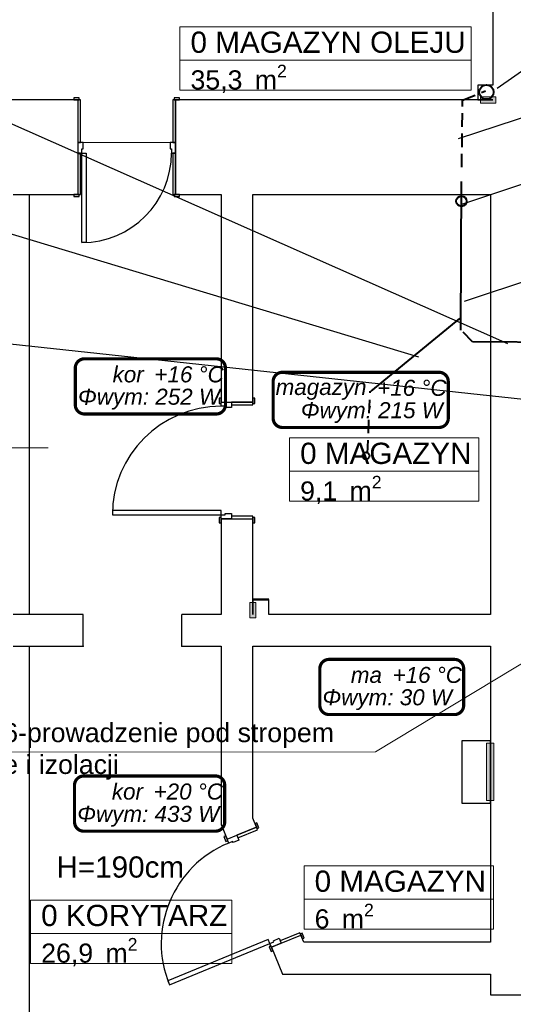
# Model space of a CAD drawing. Header units: millimetres. Extents: x 2249 to 10533, y 1662 to 5811.
# Tile 6 of 9: x 5189 to 5654, y 3854 to 4782. Entities that reach past the tile are written whole.
import ezdxf
from ezdxf.lldxf.tags import DXFTag

# ---------------------------------------------------------------- set-up
doc = ezdxf.new("R2010")
doc.units = ezdxf.units.MM
doc.linetypes.add('DASHED', pattern=[19.05, 12.7, -6.35])
doc.linetypes.add('{ Half Dash }', pattern=[0])
for name, color, linetype in [('2D - Ogólne', 7, 'Continuous'), ('Elementy modelu - Strefy', 7, 'Continuous'), ('IS_Text_Konstrukcji', 7, 'Continuous'), ('Konstrukcja - Ściany zew', 7, 'Continuous'), ('Opisy - Teksty', 7, 'Continuous')]:
    doc.layers.add(name, color=color, linetype=linetype)
for name, color, linetype, lineweight in [('kanal saniat', 24, 'Continuous', 40), ('opis ks', 7, 'Continuous', 25), ('opis wody', 7, '{ Half Dash }', 15)]:
    doc.layers.add(name, color=color, linetype=linetype, lineweight=lineweight)
doc.styles.get("Standard").update_dxf_attribs({"font": 'arial.ttf'})
doc.styles.add('STYL_AUTOMATYCZNY_1', font='arial.ttf')
tags = doc.linetypes.add('DASH', pattern=[15, 10, -5]).pattern_tags.tags
tags[6:7] = [DXFTag(74, 4), DXFTag(75, 0), DXFTag(340, '0'), DXFTag(46, 0.0), DXFTag(50, 0.0), DXFTag(44, 0.0), DXFTag(45, 0.0)]
tags[4:5] = [DXFTag(74, 4), DXFTag(75, 0), DXFTag(340, '0'), DXFTag(46, 0.0), DXFTag(50, 0.0), DXFTag(44, 0.0), DXFTag(45, 0.0)]
tags = doc.linetypes.add('SOLID', pattern=[10, 10, 0]).pattern_tags.tags
tags[6:7] = [DXFTag(74, 4), DXFTag(75, 0), DXFTag(340, '0'), DXFTag(46, 0.0), DXFTag(50, 0.0), DXFTag(44, 0.0), DXFTag(45, 0.0)]
tags[4:5] = [DXFTag(74, 4), DXFTag(75, 0), DXFTag(340, '0'), DXFTag(46, 0.0), DXFTag(50, 0.0), DXFTag(44, 0.0), DXFTag(45, 0.0)]

msp = doc.modelspace()

# ---------------------------------------------------------------- hatches: boundary and pattern name
at = {"layer": '2D - Ogólne', "linetype": 'Continuous', "lineweight": 0}
for points in [[(5622.86556, 4709.13699), (5622.86556, 4703.39327), (5637.22484, 4703.39327), (5637.22484, 4709.13699)], [(5405.40365, 4218.2559), (5411.14736, 4218.2559), (5411.14736, 4232.61518), (5405.40365, 4232.61518)], [(5628.5936, 4099.92081), (5628.5936, 4045.93408), (5635.22926, 4045.93408), (5635.22926, 4099.92081)]]:
    msp.add_hatch(color=255, dxfattribs=at).paths.add_polyline_path(points)

# ---------------------------------------------------------------- linework, layer by layer
at = {"layer": '2D - Ogólne', "color": 7, "linetype": 'Continuous', "lineweight": 15}
for p, q in [((5248.42699, 4666.3338), (5330.42699, 4666.3338)), ((4988.86348, 4378.3338), (5215.35412, 4378.3338))]:
    msp.add_line(p, q, dxfattribs=at)
at = {"layer": '2D - Ogólne', "color": 7, "linetype": 'Continuous', "lineweight": 25}
for p, q in [((5197.42699, 4617.3338), (5197.42699, 4221.3338)), ((5197.42699, 4191.3338), (5197.42699, 3769.90435))]:
    msp.add_line(p, q, dxfattribs=at)
at = {"layer": '2D - Ogólne', "color": 7, "linetype": 'Continuous', "lineweight": 50}
msp.add_line((5423.33009, 4235.3338), (5408.33009, 4235.3338), dxfattribs=at)
at = {"layer": '2D - Ogólne', "color": 255, "linetype": 'Continuous', "lineweight": 0}
for points in [[(5622.86556, 4709.13699), (5637.22484, 4709.13699), (5637.22484, 4703.39327), (5622.86556, 4703.39327)], [(5405.40365, 4218.2559), (5405.40365, 4232.61518), (5411.14736, 4232.61518), (5411.14736, 4218.2559)], [(5628.5936, 4099.92081), (5635.22926, 4099.92081), (5635.22926, 4045.93408), (5628.5936, 4045.93408)]]:
    msp.add_lwpolyline(points, close=True, dxfattribs=at)
at = {"layer": 'Elementy modelu - Strefy', "color": 7, "linetype": 'Continuous', "lineweight": 13}
for p, q in [((5339.56444, 4775.33428), (5614.09644, 4775.33428)), ((5339.56444, 4743.90568), (5339.56444, 4775.33428)), ((5614.09644, 4775.33428), (5614.09644, 4743.90568)), ((5614.09644, 4743.90568), (5339.56444, 4743.90568)), ((5339.56444, 4743.90568), (5614.09644, 4743.90568)), ((5339.56444, 4715.61988), (5339.56444, 4743.90568)), ((5614.09644, 4743.90568), (5614.09644, 4715.61988)), ((5614.09644, 4715.61988), (5339.56444, 4715.61988)), ((5442.87975, 4387.81304), (5621.38475, 4387.81304)), ((5442.87975, 4356.38444), (5442.87975, 4387.81304)), ((5621.38475, 4387.81304), (5621.38475, 4356.38444)), ((5621.38475, 4356.38444), (5442.87975, 4356.38444)), ((5442.87975, 4356.38444), (5621.38475, 4356.38444)), ((5442.87975, 4328.09864), (5442.87975, 4356.38444)), ((5621.38475, 4356.38444), (5621.38475, 4328.09864)), ((5621.38475, 4328.09864), (5442.87975, 4328.09864)), ((5456.51183, 3984.46529), (5635.01683, 3984.46529)), ((5456.51183, 3953.03669), (5456.51183, 3984.46529)), ((5635.01683, 3984.46529), (5635.01683, 3953.03669)), ((5198.84599, 3952.17875), (5388.53399, 3952.17875)), ((5198.84599, 3920.75015), (5198.84599, 3952.17875)), ((5388.53399, 3952.17875), (5388.53399, 3920.75015)), ((5635.01683, 3953.03669), (5456.51183, 3953.03669)), ((5456.51183, 3953.03669), (5635.01683, 3953.03669)), ((5456.51183, 3924.75089), (5456.51183, 3953.03669)), ((5635.01683, 3953.03669), (5635.01683, 3924.75089)), ((5388.53399, 3920.75015), (5198.84599, 3920.75015)), ((5198.84599, 3920.75015), (5388.53399, 3920.75015)), ((5198.84599, 3892.46435), (5198.84599, 3920.75015)), ((5388.53399, 3920.75015), (5388.53399, 3892.46435)), ((5635.01683, 3924.75089), (5456.51183, 3924.75089)), ((5388.53399, 3892.46435), (5198.84599, 3892.46435))]:
    msp.add_line(p, q, dxfattribs=at)
at = {"layer": 'IS_Text_Konstrukcji', "color": 18, "linetype": 'SOLID', "ltscale": 10, "true_color": 0x000000, "const_width": 3}
for points in [[(5249.65825, 4410.32545), (5373.82492, 4410.32545, 0.414214), (5382.49158, 4418.99212), (5382.49158, 4453.65879, 0.414214), (5373.82492, 4462.32545), (5249.65825, 4462.32545, 0.414214), (5240.99158, 4453.65879), (5240.99158, 4418.99212, 0.414214), (5249.65825, 4410.32545)], [(5436.10825, 4397.62545), (5583.77492, 4397.62545, 0.414214), (5592.44158, 4406.29212), (5592.44158, 4440.95879, 0.414214), (5583.77492, 4449.62545), (5436.10825, 4449.62545, 0.414214), (5427.44158, 4440.95879), (5427.44158, 4406.29212, 0.414214), (5436.10825, 4397.62545)], [(5480.10825, 4126.99545), (5598.27492, 4126.99545, 0.414214), (5606.94158, 4135.66212), (5606.94158, 4170.32879, 0.414214), (5598.27492, 4178.99545), (5480.10825, 4178.99545, 0.414214), (5471.44158, 4170.32879), (5471.44158, 4135.66212, 0.414214), (5480.10825, 4126.99545)], [(5248.95353, 4017.0792), (5373.1202, 4017.0792, 0.414214), (5381.78687, 4025.74587), (5381.78687, 4060.41253, 0.414214), (5373.1202, 4069.0792), (5248.95353, 4069.0792, 0.414214), (5240.28687, 4060.41253), (5240.28687, 4025.74587, 0.414214), (5248.95353, 4017.0792)]]:
    msp.add_lwpolyline(points, format="xyb", dxfattribs=at)
at = {"layer": 'kanal saniat', "linetype": 'DASHED'}
for points in [[(5605.16559, 4642.94364), (5605.96869, 4706.15507), (5627.59468, 4714.95537)], [(5615.37713, 4478.41016), (5604.32954, 4489.3791)], [(5516.38823, 4373.07157), (5518.88401, 4431.97472)]]:
    msp.add_lwpolyline(points, dxfattribs=at)
at = {"layer": 'kanal saniat', "linetype": 'DASH'}
for points in [[(5604.32126, 4489.28415), (5604.79493, 4629.35409)], [(5519.8848, 4431.97472), (5603.44614, 4500.3321)], [(5784.13705, 4477.03715), (5615.37713, 4478.41016)]]:
    msp.add_lwpolyline(points, dxfattribs=at)
at = {"layer": 'kanal saniat'}
for centre, radius in [((5628.39384, 4713.73021), 6.76868), ((5604.79493, 4610.86137), 4.84523), ((5514.95913, 4370.90523), 3.28053)]:
    msp.add_circle(centre, radius, dxfattribs=at)
at = {"layer": 'Konstrukcja - Ściany zew', "color": 7, "linetype": 'Continuous', "lineweight": 25}
for p, q in [((5244.72699, 4708.2338), (5239.72699, 4708.2338)), ((5239.72699, 4708.2338), (5239.72699, 4706.3338)), ((5243.42699, 4706.3338), (5239.72699, 4706.3338)), ((5239.72699, 4706.3338), (5244.72699, 4706.3338)), ((5243.42699, 4706.3338), (5239.72699, 4706.3338)), ((5243.42699, 4706.3338), (5239.72699, 4706.3338)), ((5243.42699, 4706.3338), (5243.42699, 4666.3338)), ((5243.42699, 4706.3338), (5243.42699, 4666.3338)), ((5243.42699, 4706.3338), (5243.42699, 4666.3338)), ((5245.92699, 4706.3338), (5243.42699, 4706.3338)), ((5243.42699, 4706.3338), (5243.42699, 4666.3338)), ((5243.42699, 4706.3338), (5243.42699, 4666.3338)), ((5243.42699, 4706.3338), (5243.42699, 4666.3338)), ((5244.72699, 4706.3338), (5244.72699, 4708.2338)), ((5245.92699, 4666.3338), (5245.92699, 4706.3338)), ((5332.92699, 4706.3338), (5332.92699, 4666.3338)), ((5335.42699, 4706.3338), (5332.92699, 4706.3338)), ((5339.12699, 4708.2338), (5334.12699, 4708.2338)), ((5334.12699, 4708.2338), (5334.12699, 4706.3338)), ((5334.12699, 4706.3338), (5339.12699, 4706.3338)), ((5335.42699, 4706.3338), (5339.12699, 4706.3338)), ((5335.42699, 4706.3338), (5335.42699, 4666.3338)), ((5335.42699, 4706.3338), (5335.42699, 4666.3338)), ((5335.42699, 4666.3338), (5335.42699, 4706.3338)), ((5335.42699, 4706.3338), (5335.42699, 4666.3338)), ((5335.42699, 4706.3338), (5335.42699, 4666.3338)), ((5335.42699, 4706.3338), (5335.42699, 4666.3338)), ((5335.42699, 4706.3338), (5339.12699, 4706.3338)), ((5335.42699, 4706.3338), (5339.12699, 4706.3338)), ((5339.12699, 4706.3338), (5339.12699, 4708.2338)), ((5243.42699, 4666.3338), (5243.42699, 4656.3338)), ((5243.42699, 4666.3338), (5245.92699, 4666.3338)), ((5243.42699, 4666.3338), (5243.42699, 4656.3338)), ((5248.42699, 4666.3338), (5243.42699, 4666.3338)), ((5243.42699, 4666.3338), (5243.42699, 4656.3338)), ((5243.42699, 4666.3338), (5243.42699, 4656.3338)), ((5247.22699, 4656.3338), (5247.22699, 4660.3338)), ((5247.22699, 4660.3338), (5248.42699, 4660.3338)), ((5248.42699, 4660.3338), (5248.42699, 4666.3338)), ((5330.42699, 4666.3338), (5330.42699, 4660.3338)), ((5335.42699, 4666.3338), (5330.42699, 4666.3338)), ((5330.42699, 4660.3338), (5331.62699, 4660.3338)), ((5331.62699, 4660.3338), (5331.62699, 4656.3338)), ((5332.92699, 4666.3338), (5335.42699, 4666.3338)), ((5335.42699, 4666.3338), (5335.42699, 4656.3338)), ((5335.42699, 4656.3338), (5335.42699, 4666.3338)), ((5335.42699, 4666.3338), (5335.42699, 4656.3338)), ((5335.42699, 4666.3338), (5335.42699, 4656.3338)), ((5243.42699, 4656.3338), (5243.42699, 4617.3338)), ((5243.42699, 4656.3338), (5243.42699, 4617.3338)), ((5245.92699, 4656.3338), (5243.42699, 4656.3338)), ((5243.42699, 4656.3338), (5247.22699, 4656.3338)), ((5243.42699, 4656.3338), (5243.42699, 4617.3338)), ((5243.42699, 4656.3338), (5243.42699, 4617.3338)), ((5245.92699, 4617.3338), (5245.92699, 4656.3338)), ((5247.22699, 4571.9338), (5247.22699, 4656.3338)), ((5247.22699, 4656.3338), (5251.22699, 4656.3338)), ((5251.22699, 4656.3338), (5251.22699, 4571.9338)), ((5331.62699, 4656.3338), (5335.42699, 4656.3338)), ((5332.92699, 4656.3338), (5332.92699, 4617.3338)), ((5335.42699, 4656.3338), (5332.92699, 4656.3338)), ((5335.42699, 4656.3338), (5335.42699, 4617.3338)), ((5335.42699, 4617.3338), (5335.42699, 4656.3338)), ((5335.42699, 4656.3338), (5335.42699, 4617.3338)), ((5335.42699, 4656.3338), (5335.42699, 4617.3338)), ((5243.42699, 4617.3338), (5239.72699, 4617.3338)), ((5244.72699, 4617.3338), (5239.72699, 4617.3338)), ((5239.72699, 4617.3338), (5239.72699, 4615.4338)), ((5243.42699, 4617.3338), (5239.72699, 4617.3338)), ((5243.42699, 4617.3338), (5239.72699, 4617.3338)), ((5239.72699, 4615.4338), (5244.72699, 4615.4338)), ((5243.42699, 4617.3338), (5245.92699, 4617.3338)), ((5244.72699, 4615.4338), (5244.72699, 4617.3338)), ((5332.92699, 4617.3338), (5335.42699, 4617.3338)), ((5339.12699, 4617.3338), (5334.12699, 4617.3338)), ((5334.12699, 4617.3338), (5334.12699, 4615.4338)), ((5334.12699, 4615.4338), (5339.12699, 4615.4338)), ((5335.42699, 4617.3338), (5339.12699, 4617.3338)), ((5335.42699, 4617.3338), (5339.12699, 4617.3338)), ((5335.42699, 4617.3338), (5339.12699, 4617.3338)), ((5339.12699, 4615.4338), (5339.12699, 4617.3338)), ((5251.22699, 4571.9338), (5247.22699, 4571.9338)), ((5378.33009, 4425.1338), (5376.43009, 4425.1338)), ((5376.43009, 4425.1338), (5376.43009, 4420.1338)), ((5376.43009, 4420.1338), (5378.33009, 4420.1338)), ((5378.33009, 4421.4338), (5378.33009, 4425.1338)), ((5378.33009, 4420.1338), (5378.33009, 4425.1338)), ((5378.33009, 4421.4338), (5378.33009, 4425.1338)), ((5378.33009, 4421.4338), (5378.33009, 4425.1338)), ((5378.33009, 4421.4338), (5388.33009, 4421.4338)), ((5378.33009, 4417.6338), (5378.33009, 4421.4338)), ((5378.33009, 4421.4338), (5388.33009, 4421.4338)), ((5378.33009, 4421.4338), (5388.33009, 4421.4338)), ((5378.33009, 4421.4338), (5388.33009, 4421.4338)), ((5388.33009, 4421.4338), (5408.33009, 4421.4338)), ((5408.33009, 4421.4338), (5388.33009, 4421.4338)), ((5388.33009, 4421.4338), (5388.33009, 4418.9338)), ((5388.33009, 4421.4338), (5388.33009, 4416.4338)), ((5388.33009, 4421.4338), (5408.33009, 4421.4338)), ((5388.33009, 4421.4338), (5408.33009, 4421.4338)), ((5388.33009, 4418.9338), (5408.33009, 4418.9338)), ((5408.33009, 4421.4338), (5408.33009, 4425.1338)), ((5410.23009, 4425.1338), (5408.33009, 4425.1338)), ((5408.33009, 4425.1338), (5408.33009, 4420.1338)), ((5408.33009, 4421.4338), (5408.33009, 4425.1338)), ((5408.33009, 4421.4338), (5408.33009, 4425.1338)), ((5408.33009, 4418.9338), (5408.33009, 4421.4338)), ((5408.33009, 4420.1338), (5410.23009, 4420.1338)), ((5410.23009, 4420.1338), (5410.23009, 4425.1338)), ((5382.33009, 4417.6338), (5378.33009, 4417.6338)), ((5382.33009, 4416.4338), (5382.33009, 4417.6338)), ((5388.33009, 4416.4338), (5382.33009, 4416.4338)), ((5378.33009, 4319.2338), (5275.93009, 4319.2338)), ((5275.93009, 4319.2338), (5275.93009, 4315.2338)), ((5378.33009, 4315.2338), (5378.33009, 4319.2338)), ((5382.33009, 4315.2338), (5382.33009, 4316.4338)), ((5382.33009, 4316.4338), (5388.33009, 4316.4338)), ((5388.33009, 4316.4338), (5388.33009, 4311.4338)), ((5275.93009, 4315.2338), (5378.33009, 4315.2338)), ((5376.43009, 4312.7338), (5376.43009, 4307.7338)), ((5378.33009, 4312.7338), (5376.43009, 4312.7338)), ((5376.43009, 4307.7338), (5378.33009, 4307.7338)), ((5378.33009, 4311.4338), (5378.33009, 4315.2338)), ((5378.33009, 4315.2338), (5382.33009, 4315.2338)), ((5378.33009, 4307.7338), (5378.33009, 4312.7338)), ((5378.33009, 4311.4338), (5378.33009, 4307.7338)), ((5378.33009, 4311.4338), (5388.33009, 4311.4338)), ((5388.33009, 4311.4338), (5378.33009, 4311.4338)), ((5378.33009, 4311.4338), (5388.33009, 4311.4338)), ((5378.33009, 4311.4338), (5388.33009, 4311.4338)), ((5378.33009, 4311.4338), (5378.33009, 4307.7338)), ((5378.33009, 4311.4338), (5378.33009, 4307.7338)), ((5408.33009, 4313.9338), (5388.33009, 4313.9338)), ((5388.33009, 4313.9338), (5388.33009, 4311.4338)), ((5388.33009, 4311.4338), (5408.33009, 4311.4338)), ((5388.33009, 4311.4338), (5408.33009, 4311.4338)), ((5388.33009, 4311.4338), (5408.33009, 4311.4338)), ((5388.33009, 4311.4338), (5408.33009, 4311.4338)), ((5408.33009, 4311.4338), (5408.33009, 4313.9338)), ((5408.33009, 4312.7338), (5408.33009, 4307.7338)), ((5410.23009, 4312.7338), (5408.33009, 4312.7338)), ((5408.33009, 4311.4338), (5408.33009, 4307.7338)), ((5408.33009, 4311.4338), (5408.33009, 4307.7338)), ((5408.33009, 4311.4338), (5408.33009, 4307.7338)), ((5408.33009, 4307.7338), (5410.23009, 4307.7338)), ((5410.23009, 4307.7338), (5410.23009, 4312.7338)), ((5248.42699, 4191.3338), (5248.42699, 4221.3338)), ((5248.42699, 4191.3338), (5248.42699, 4221.3338)), ((5341.42699, 4191.3338), (5341.42699, 4221.3338)), ((5341.42699, 4191.3338), (5341.42699, 4221.3338)), ((5393.33385, 4013.19551), (5411.83677, 4020.78775)), ((5411.83677, 4020.78775), (5393.33385, 4013.19551)), ((5393.33385, 4013.19551), (5411.83677, 4020.78775)), ((5393.33385, 4013.19551), (5411.83677, 4020.78775)), ((5412.18998, 4024.93206), (5410.4322, 4024.21079)), ((5411.83677, 4020.78775), (5410.4322, 4024.21079)), ((5410.4322, 4024.21079), (5412.33026, 4019.58506)), ((5411.83677, 4020.78775), (5410.4322, 4024.21079)), ((5411.83677, 4020.78775), (5410.4322, 4024.21079)), ((5412.7858, 4018.47489), (5411.83677, 4020.78775)), ((5414.08804, 4020.30633), (5412.18998, 4024.93206)), ((5412.33026, 4019.58506), (5414.08804, 4020.30633)), ((5382.67783, 4012.82243), (5380.92005, 4012.10117)), ((5380.92005, 4012.10117), (5382.81811, 4007.47544)), ((5384.0824, 4009.39939), (5382.67783, 4012.82243)), ((5384.57589, 4008.1967), (5382.67783, 4012.82243)), ((5384.0824, 4009.39939), (5382.67783, 4012.82243)), ((5384.0824, 4009.39939), (5382.67783, 4012.82243)), ((5384.0824, 4009.39939), (5393.33385, 4013.19551)), ((5384.0824, 4009.39939), (5393.33385, 4013.19551)), ((5384.0824, 4009.39939), (5393.33385, 4013.19551)), ((5384.0824, 4009.39939), (5393.33385, 4013.19551)), ((5393.33385, 4013.19551), (5394.28288, 4010.88265)), ((5393.33385, 4013.19551), (5395.23191, 4008.56978)), ((5394.28288, 4010.88265), (5412.7858, 4018.47489)), ((5382.81811, 4007.47544), (5384.57589, 4008.1967)), ((5385.52492, 4005.88384), (5384.0824, 4009.39939)), ((5389.2255, 4007.40228), (5385.52492, 4005.88384)), ((5389.68104, 4006.29211), (5389.2255, 4007.40228)), ((5395.23191, 4008.56978), (5389.68104, 4006.29211)), ((5452.64507, 3921.33458), (5434.14215, 3913.74234)), ((5435.09118, 3911.42948), (5453.5941, 3919.02172)), ((5435.09118, 3911.42948), (5453.5941, 3919.02172)), ((5435.09118, 3911.42948), (5453.5941, 3919.02172)), ((5435.09118, 3911.42948), (5453.5941, 3919.02172)), ((5453.5941, 3919.02172), (5452.64507, 3921.33458)), ((5454.85838, 3920.94567), (5453.1006, 3920.22441)), ((5453.1006, 3920.22441), (5454.99866, 3915.59868)), ((5453.5941, 3919.02172), (5454.99866, 3915.59868)), ((5453.5941, 3919.02172), (5454.99866, 3915.59868)), ((5453.5941, 3919.02172), (5454.99866, 3915.59868)), ((5456.75644, 3916.31994), (5454.85838, 3920.94567)), ((5422.87875, 3914.84949), (5328.14383, 3875.97722)), ((5329.66227, 3872.27663), (5424.3972, 3911.14891)), ((5424.3972, 3911.14891), (5422.87875, 3914.84949)), ((5425.34623, 3908.83605), (5423.58845, 3908.11478)), ((5423.58845, 3908.11478), (5425.48651, 3903.48906)), ((5424.3972, 3911.14891), (5428.09778, 3912.66736)), ((5425.83973, 3907.63336), (5424.3972, 3911.14891)), ((5427.24429, 3904.21032), (5425.34623, 3908.83605)), ((5425.83973, 3907.63336), (5435.09118, 3911.42948)), ((5435.09118, 3911.42948), (5425.83973, 3907.63336)), ((5425.83973, 3907.63336), (5435.09118, 3911.42948)), ((5425.83973, 3907.63336), (5435.09118, 3911.42948)), ((5425.83973, 3907.63336), (5427.24429, 3904.21032)), ((5425.83973, 3907.63336), (5427.24429, 3904.21032)), ((5425.83973, 3907.63336), (5427.24429, 3904.21032)), ((5427.64225, 3913.77753), (5433.19312, 3916.05521)), ((5428.09778, 3912.66736), (5427.64225, 3913.77753)), ((5433.19312, 3916.05521), (5435.09118, 3911.42948)), ((5434.14215, 3913.74234), (5435.09118, 3911.42948)), ((5454.99866, 3915.59868), (5456.75644, 3916.31994)), ((5425.48651, 3903.48906), (5427.24429, 3904.21032)), ((5328.14383, 3875.97722), (5329.66227, 3872.27663))]:
    msp.add_line(p, q, dxfattribs=at)
for points in [[(5634.33009, 4849.3338), (5634.33009, 4720.3338)], [(5634.33009, 4720.3338), (5620.33009, 4720.3338)], [(5620.33009, 4720.3338), (5620.33009, 4706.3338)], [(5243.427, 4706.3338), (5166.42699, 4706.3338)], [(5634.33009, 4706.3338), (5335.427, 4706.3338)], [(5620.33009, 4706.3338), (5634.33009, 4706.3338)], [(5182.42699, 4617.3338), (5243.42699, 4617.3338)], [(5335.427, 4617.3338), (5378.33009, 4617.3338)], [(5378.33009, 4617.3338), (5378.33009, 4421.43381)], [(5408.33009, 4617.3338), (5632.33009, 4617.3338)], [(5408.33009, 4421.4338), (5408.33009, 4617.3338)], [(5632.33009, 4617.3338), (5632.33009, 4221.3338)], [(5378.33009, 4311.43381), (5378.33009, 4221.3338)], [(5408.33009, 4221.3338), (5408.33009, 4311.43381)], [(5408.33009, 4235.3338), (5408.33009, 4221.3338)], [(5423.33009, 4221.3338), (5423.33009, 4235.3338)], [(5248.42699, 4221.3338), (5182.42699, 4221.3338)], [(5378.33009, 4221.3338), (5341.42699, 4221.3338)], [(5632.33009, 4221.3338), (5423.33009, 4221.3338)], [(5182.42699, 4191.3338), (5248.42699, 4191.3338)], [(5341.42699, 4191.3338), (5378.33009, 4191.3338)], [(5378.33009, 4191.3338), (5378.33009, 4023.41822)], [(5408.33009, 4029.3338), (5408.33009, 4191.3338)], [(5408.33009, 4191.3338), (5632.33009, 4191.3338)], [(5632.33009, 4191.3338), (5632.33009, 3912.35387)], [(5632.33009, 4102.35387), (5605.33009, 4102.35387)], [(5605.33009, 4102.35387), (5605.33009, 4043.35387)], [(5632.33009, 4043.35387), (5632.33009, 4102.35387)], [(5605.33009, 4043.35387), (5632.33009, 4043.35387)], [(5411.83677, 4020.78775), (5408.33009, 4029.3338)], [(5378.33009, 4023.41822), (5384.0824, 4009.39939)], [(5456.33009, 3912.35387), (5453.5941, 3919.02172)], [(5425.83973, 3907.63336), (5436.21258, 3882.35387)], [(5632.33009, 3912.35387), (5456.33009, 3912.35387)], [(5436.21258, 3882.35387), (5632.33009, 3882.35387)], [(5632.33009, 3882.35387), (5632.33009, 3862.90435)], [(5632.33009, 3862.90435), (5662.33009, 3862.90435)]]:
    msp.add_lwpolyline(points, dxfattribs=at)
for centre, radius, start, end in [((5247.22699, 4656.3338), 84.4, 270, 0), ((5378.33009, 4315.2338), 102.4, 90, 180), ((5424.3972, 3911.14891), 102.4, 112.30965668, 202.30965668)]:
    msp.add_arc(centre, radius, start, end, dxfattribs=at)
for p in [(5248.42699, 4191.3338), (5248.42699, 4191.3338), (5341.42699, 4191.3338), (5341.42699, 4191.3338)]:
    msp.add_point(p, dxfattribs=at)
at = {"layer": 'opis ks'}
for p, q in [((5638.36169, 4717.39526), (5789.7795, 4822.88525)), ((5602.05844, 4669.89936), (5796.47736, 4734.12338)), ((5087.25175, 4725.39067), (5648.14005, 4476.76333)), ((5604.13476, 4607.89272), (5798.55368, 4672.11674)), ((5103.96656, 4602.93246), (5564.40142, 4464.32835)), ((5607.59959, 4516.75332), (5802.01851, 4580.97734)), ((5089.10912, 4486.0405), (5675.99907, 4422.95593))]:
    msp.add_line(p, q, dxfattribs=at)
at = {"layer": 'opis wody'}
for p, q in [((5712.12715, 4205.46803), (5523.73562, 4092.01421)), ((5523.73562, 4092.01421), (5000.20988, 4091.44173))]:
    msp.add_line(p, q, dxfattribs=at)

# ---------------------------------------------------------------- texts
at = {"layer": 'Elementy modelu - Strefy', "color": 7, "linetype": 'Continuous', "lineweight": 13, "attachment_point": 1, "style": 'STYL_AUTOMATYCZNY_1'}
for s, insert, char_height in [('\\A1;{\\pql;\\pt0,100;\\fArial|b0|i0|c238|p0;\\W1.000000;0 MAGAZYN OLEJU\\fArial|b0|i0|c238|p0;\\W1.000000;\\A1{\\H.66x;\\S^  ;}\\fArial|b0|i0|c238|p0;\\W1.000000;\\fArial|b0|i0|c238|p0;\\W1.000000;\\A1{\\H.66x;\\S^  ;}}', (5349.56444, 4770.76285), 20), ('\\A1;{\\pql;\\pt0,100;\\fArial|b0|i0|c238|p0;\\W1.000000;35,3\\fArial|b0|i0|c238|p0;\\W1.000000;\\A1{\\H.66x;\\S^  ;}\\fArial|b0|i0|c238|p0;\\W1.000000; m\\fArial|b0|i0|c238|p0;\\W1.000000;\\A1{\\H.66x;\\S2^  ;}}', (5349.56444, 4739.53425), 18), ('\\A1;{\\pql;\\pt0,100;\\fArial|b0|i0|c238|p0;\\W1.000000;0 MAGAZYN\\fArial|b0|i0|c238|p0;\\W1.000000;\\A1{\\H.66x;\\S^  ;}\\fArial|b0|i0|c238|p0;\\W1.000000;\\fArial|b0|i0|c238|p0;\\W1.000000;\\A1{\\H.66x;\\S^  ;}}', (5452.87975, 4383.24161), 20), ('\\A1;{\\pql;\\pt0,100;\\fArial|b0|i0|c238|p0;\\W1.000000;9,1\\fArial|b0|i0|c238|p0;\\W1.000000;\\A1{\\H.66x;\\S^  ;}\\fArial|b0|i0|c238|p0;\\W1.000000; m\\fArial|b0|i0|c238|p0;\\W1.000000;\\A1{\\H.66x;\\S2^  ;}}', (5452.87975, 4352.01301), 18), ('\\A1;{\\pql;\\pt0,100;\\fArial|b0|i0|c238|p0;\\W1.000000;0 MAGAZYN\\fArial|b0|i0|c238|p0;\\W1.000000;\\A1{\\H.66x;\\S^  ;}\\fArial|b0|i0|c238|p0;\\W1.000000;\\fArial|b0|i0|c238|p0;\\W1.000000;\\A1{\\H.66x;\\S^  ;}}', (5466.51183, 3979.89386), 20), ('\\A1;{\\pql;\\pt0,100;\\fArial|b0|i0|c238|p0;\\W1.000000;0 KORYTARZ\\fArial|b0|i0|c238|p0;\\W1.000000;\\A1{\\H.66x;\\S^  ;}\\fArial|b0|i0|c238|p0;\\W1.000000;\\fArial|b0|i0|c238|p0;\\W1.000000;\\A1{\\H.66x;\\S^  ;}}', (5208.84599, 3947.60732), 20), ('\\A1;{\\pql;\\pt0,100;\\fArial|b0|i0|c238|p0;\\W1.000000;6\\fArial|b0|i0|c238|p0;\\W1.000000;\\A1{\\H.66x;\\S^  ;}\\fArial|b0|i0|c238|p0;\\W1.000000; m\\fArial|b0|i0|c238|p0;\\W1.000000;\\A1{\\H.66x;\\S2^  ;}}', (5466.51183, 3948.66526), 18), ('\\A1;{\\pql;\\pt0,100;\\fArial|b0|i0|c238|p0;\\W1.000000;26,9\\fArial|b0|i0|c238|p0;\\W1.000000;\\A1{\\H.66x;\\S^  ;}\\fArial|b0|i0|c238|p0;\\W1.000000; m\\fArial|b0|i0|c238|p0;\\W1.000000;\\A1{\\H.66x;\\S2^  ;}}', (5208.84599, 3916.37872), 18)]:
    msp.add_mtext(s, dxfattribs=dict(at, insert=insert, char_height=char_height))
at = {"layer": 'IS_Text_Konstrukcji', "color": 18, "linetype": 'SOLID', "ltscale": 10, "true_color": 0x000000, "char_height": 15.12}
for s, insert, attachment_point in [('\\fArial|b0|i1;kor', (5305.49158, 4439.92545), 9), ('\\fArial|b0|i1;+16 °C', (5315.49158, 4439.92545), 7), ('\\fArial|b0|i1;+16 °C', (5525.44158, 4427.22545), 7), ('\\fArial|b0|i1;Φwym: 252 W', (5310.49158, 4434.16545), 2), ('\\fArial|b0|i1;magazyn', (5515.44158, 4423.62545), 9), ('\\fArial|b0|i1;Φwym: 215 W', (5520.44158, 4421.46545), 2), ('\\fArial|b0|i1;ma', (5529.94158, 4156.59545), 9), ('\\fArial|b0|i1;+16 °C', (5539.94158, 4156.59545), 7), ('\\fArial|b0|i1;Φwym: 30 W', (5534.94158, 4150.83545), 2), ('\\fArial|b0|i1;kor', (5304.78687, 4046.6792), 9), ('\\fArial|b0|i1;+20 °C', (5314.78687, 4046.6792), 7), ('\\fArial|b0|i1;Φwym: 433 W', (5309.78687, 4040.9192), 2)]:
    msp.add_mtext(s, dxfattribs=dict(at, insert=insert, attachment_point=attachment_point))
at = {"layer": 'opis wody', "color": 18, "lineweight": 13, "true_color": 0x000000, "insert": (5054.25251, 4119.01117), "char_height": 18, "attachment_point": 1}
msp.add_mtext_dynamic_manual_height_columns('dn 26/26/16-prowadzenie pod stropem\\Pw obudowie i izolacji', width=569.9666749, gutter_width=12.5, heights=[137.0445], dxfattribs=at)
at = {"layer": 'Opisy - Teksty', "color": 7, "linetype": 'Continuous', "lineweight": 15, "insert": (5283.36828, 3993.29034), "char_height": 20, "attachment_point": 2, "style": 'STYL_AUTOMATYCZNY_1'}
msp.add_mtext('\\A1;{\\pqc;\\fArial|b0|i0|c238|p0;\\W1.000000;H=\\fArial|b0|i0|c238|p0;\\W1.000000;190\\fArial|b0|i0|c238|p0;\\W1.000000;cm}', dxfattribs=at)

doc.saveas('drawing.dxf')
